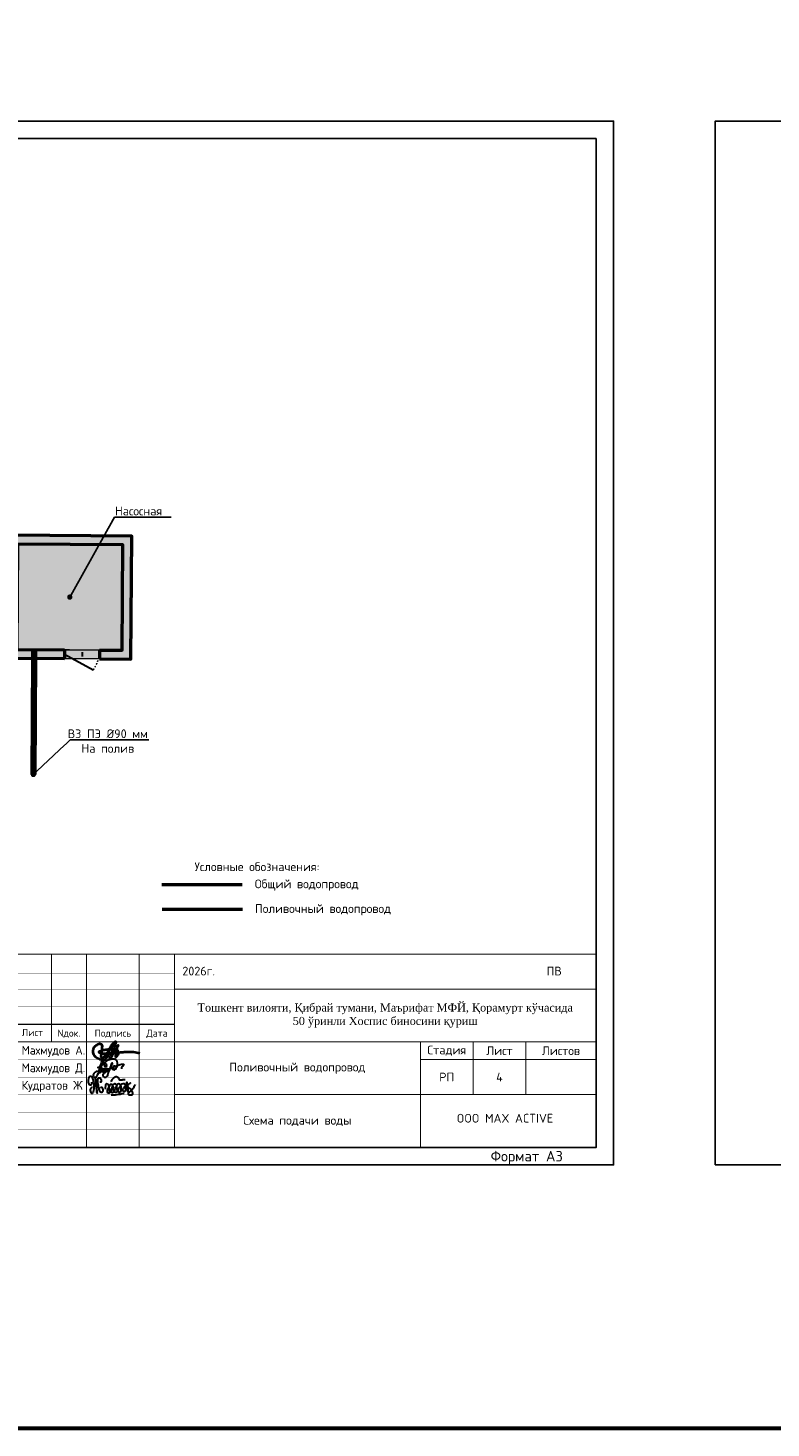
# Model space of a CAD drawing. Header units: millimetres. Extents: x -76021 to 1074922, y 19208 to 400534.
# Tile 101 of 109: x 816798 to 837940, y 19208 to 59041. Entities that reach past the tile are written whole.
import ezdxf
from ezdxf import colors
from ezdxf.entities.mleader import LeaderData, LeaderLine
from ezdxf.enums import TextEntityAlignment as Align
from ezdxf.math import Vec2, Vec3

# ---------------------------------------------------------------- set-up
doc = ezdxf.new("R2010")
doc.units = ezdxf.units.MM
doc.linetypes.add('ACAD_ISO03W100', pattern=[30, 12, -18])
doc.layers.get('Defpoints').update_dxf_attribs({"color": 4, "lineweight": 30})
doc.layers.add('В0', color=154, linetype='Общий водопровод', lineweight=50)
doc.layers.add('В3', color=5, linetype='производственный водопровод', lineweight=50)
doc.styles.add('GOST', font='isocpeur.ttf')
doc.styles.get("Standard").update_dxf_attribs({"font": 'arial.ttf'})
doc.linetypes.add('Общий водопровод', pattern='A,5,-0.5,["В0",Standard,S=0.7,R=0,X=0,Y=-0.35],-1.5', length=7)
doc.linetypes.add('производственный водопровод', pattern='A,5,-0.5,["В3",Standard,S=0.7,R=0,X=0,Y=-0.35],-2', length=7.5)

# ---------------------------------------------------------------- blocks, each defined once
blk = doc.blocks.new('Д-1')
at = {"lineweight": 30, "transparency": 33554687}
blk.add_lwpolyline([(0, 0), (-443, -820)], dxfattribs=at)
at = {"linetype": 'ACAD_ISO03W100', "ltscale": 3, "transparency": 33554687}
blk.add_arc((236, 217), 1240, 236.7811, 259.0382, dxfattribs=at)
at = {"layer": 'Defpoints', "transparency": 33554687}
blk.add_line((60, -500), (-60, -500), dxfattribs=at)
blk = doc.blocks.new('Насосная')
at = {"true_color": 0x105689}
h = blk.add_hatch(color=146, dxfattribs=at)
h.dxf.hatch_style = 1
h.paths.add_polyline_path([(640, 3250), (-250, 3250), (-250, -250), (3250, -250), (3250, 3250), (1640, 3250), (1640, 3000), (3000, 3000), (3000, 0), (0, 0), (0, 3000), (640, 3000)])
at = {"true_color": 0xffffff}
h = blk.add_hatch(color=7, dxfattribs=at)
h.dxf.hatch_style = 1
h.paths.add_polyline_path([(1409, 3250), (671, 3250, 0.025994), (640, 3125), (640, 3000), (1640, 3000), (1640, 3125)])
h.paths.add_polyline_path([(1640, 3250), (1409, 3250), (1640, 3125)], flags=17)
h.paths.add_polyline_path([(671, 3250), (640, 3250), (640, 3125, -0.025994)])
at = {"true_color": 0x991b1e}
h = blk.add_hatch(color=244, dxfattribs=at)
h.dxf.hatch_style = 1
h.paths.add_polyline_path([(3000, 3000), (0, 3000), (0, 0), (3000, 0)])
at = {"lineweight": 50, "ltscale": 10000}
for p, q in [((640, 3000), (640, 3250)), ((1640, 3000), (1640, 3250))]:
    blk.add_line(p, q, dxfattribs=at)
at = {"lineweight": 50, "ltscale": 250}
for points in [[(640, 3250), (-250, 3250), (-250, -250), (3250, -250), (3250, 3250), (1640, 3250)], [(640, 3000), (0, 3000), (0, 0), (3000, 0), (3000, 3000), (1640, 3000)]]:
    blk.add_lwpolyline(points, dxfattribs=at)
for points in [[(1640, 3250), (640, 3250), (640, 3000), (1640, 3000)], [(0, 3000), (3000, 3000), (3000, 0), (0, 0)]]:
    blk.add_lwpolyline(points, close=True)
at = {"rotation": 270}
blk.add_blockref('Д-1', (1640, 3125), dxfattribs=at)
blk = doc.blocks.new('_Dot')
at = {"color": 0, "linetype": 'ByBlock', "lineweight": -2}
blk.add_line((-0.5, 0), (-1, 0), dxfattribs=at)
at = {"color": 0, "linetype": 'ByBlock', "const_width": 0.5}
blk.add_lwpolyline([(-0.25, 0, 1), (0.25, 0, 1)], format="xyb", close=True, dxfattribs=at)
blk = doc.blocks.new('A$C77aec0c1')
at = {"color": 184, "lineweight": 30}
for points in [[(-78.4, 25.2), (-78.4, 19.8), (-80.1, 15.4), (-82.7, 15.2), (-85.9, 18.3), (-87.6, 24.6), (-87.6, 33.5), (-85.8, 41.5), (-83.2, 44.9), (-79.5, 45.3), (-74.8, 37.3), (-71.4, 24), (-70.3, 12.8), (-70.6, 1.9), (-72.5, -8.2), (-74.5, -11.9), (-76.7, -12.4), (-79.3, -9.8), (-81.1, -2.5), (-80.5, 2.8), (-78.6, 6.3), (-76.3, 8.1), (-74.2, 8.6)], [(-70.3, 8.8), (-64.2, 15.4), (-63.4, 26), (-64.7, 36.5), (-65.8, 41.1), (-66, 40.4), (-65.4, 38.6), (-63.9, 30.6), (-63.4, 26), (-62.4, 17.4), (-61.3, 7.7), (-60.5, -1.3), (-59.7, -9.1), (-59.2, -11.6), (-59.5, -10.3), (-59.8, -8.8), (-61, 4.4), (-61.6, 9.7), (-62.2, 15.2), (-62.4, 16.8), (-60.5, 15), (-58.2, 15.7), (-56.6, 21.2), (-56.7, 31.2), (-55.8, 37.1), (-53.2, 40), (-50, 39.7), (-45.9, 34.7), (-45.4, 29.7), (-46.3, 25.7), (-48.8, 25), (-50.3, 25.3)], [(-56.6, 20.3), (-55.7, 12.4), (-53.4, 2), (-50.9, -4.5), (-47.7, -7.4), (-43.4, -8.2), (-40.2, -6.5), (-38.7, -1.4), (-39.6, 2.9), (-41.5, 6), (-44.2, 7.7), (-47, 7.2), (-47.6, 5.7)], [(-30.4, 1), (-29.8, 17.4), (-28.4, 20.1), (-25.6, 19.9), (-20.5, 13.6), (-18.9, 4.6), (-17.5, -7.1), (-18.5, -11.1), (-21.9, -11.5), (-24, -7.9), (-23.3, -0.6), (-20.4, 7.3), (-17, 14), (-13.9, 18.7), (-9.6, 18.3), (-6.3, 10.9), (-5, -2.4), (-5, -8.8), (-9, -10.1), (-12.3, -6.5), (-11.2, 0.2), (-8.3, 6.3), (-6.9, 12.8), (-4.7, 17.9), (-0.2, 20.5), (4.2, 17.9), (6, 9.7), (7.1, 1), (7.6, -6.8), (4.7, -8.8), (0.1, -8.1), (-0.1, -1.4), (3.2, 6.9), (7.8, 15.8), (10.6, 19.9), (16, 19.6), (19.3, 13.2), (20.4, 0.9), (19.5, -6.1), (16.8, -9.2), (13.6, -8.5), (11.7, -1), (15.1, 6.9), (19.9, 14.2), (24.4, 19.9), (31, 21.1), (35, 14.6), (36.2, 0.9), (34.1, -5.6), (29.3, -6.4), (26.9, -3.5), (30.5, 6.3), (35.4, 12.4), (39.7, 19.3), (40.4, 25.2), (40.7, 24.3), (43.9, -4.9), (43.8, -3.9), (42.9, 9.7), (43.1, 12.5), (45.5, 16.5), (50.4, 21.1), (52.2, 22.2), (51.2, 21.8)], [(-10.4, 26.1), (-11.3, 30.7), (-5.9, 37.4), (1.2, 43.5), (6.2, 44.3), (10.3, 42.2), (12.4, 38), (15, 34.5), (18.4, 33), (24.9, 33.5), (29.4, 34.6), (33.6, 34.4), (35.1, 34)], [(42.9, 10.8), (45.1, 7.7), (48.3, 5.7), (51.7, 3.7), (54.9, -0.4), (57.8, -5.8), (58.9, -10.7), (58.5, -15.5), (56.8, -17.9), (52, -18.5), (48.4, -18.1), (46.1, -15.6), (45.8, -12.6), (48.1, -9.4), (51.1, -6.3), (54.5, -2.6), (57.9, 1), (62.2, 6.3), (66.5, 12.8), (69.8, 17.8)], [(-11.8, -17.3), (-2.7, -17.5), (7.9, -15.9), (17.6, -14.8), (25.1, -13.1), (30.9, -13.1)]]:
    blk.add_spline(points, degree=3, dxfattribs=at)
blk = doc.blocks.new('A$C919267a4')
at = {"color": 184, "lineweight": 30}
for points in [[(-21.3, -6.1), (-26.6, -9.2), (-30, -12.6), (-31.7, -15.6), (-31.7, -17.4), (-30.8, -19.7), (-28.5, -22.1), (-26.4, -22.8), (-24.1, -22.1), (-22.8, -19.9), (-19.7, -13.8), (-13.8, 4.3), (-12.2, 9.7), (-8.9, 21.2), (-7.7, 23.3), (-6.4, 23.3), (-5.9, 20.4), (-14, 7.1), (-17.1, 3.7), (-18.8, 2.2), (-19.6, 2.2), (-19.6, 3.6), (-18.9, 3.6)], [(-14.8, -1.9), (-15, -1.4), (-15.4, -1.7), (-17.2, -7.9), (-16.8, -9.1), (-16.1, -9.5), (-13.5, -8.6), (-8.6, -0.6), (-8.6, 0.1), (-9.3, 0.3), (-9.8, -0.4), (-11.7, -5), (-11.7, -6.7), (-10, -8.1), (-5.8, -5), (-3.6, -1.3), (-3.6, 0), (-4, 0.5), (-4.7, -0.3), (-6.8, -4.2), (-6.8, -5.9), (-5.1, -5.9), (-2, -4.1), (0.1, -0.2), (0.1, 0), (-0.4, -1), (-1.5, -4.2), (2.8, -1.7), (3.5, 0), (3.4, 0), (3, -1.5), (3, -3.7), (11.1, 1.3), (13.9, 4.6), (16.5, 11), (17.2, 13.2), (16.1, 13.9), (14.7, 12.8), (12.1, 5.4), (8.5, -4.7), (4.2, -16.8), (1.8, -21), (-1.5, -22.6), (-6.9, -17.1), (-5.8, -13.2), (5.3, -6.4)], [(0.5, 7.1), (-0.3, 5.9), (0, 4.7), (2.3, 7.9), (-0.4, 13.3), (-10.2, 8.1), (-13.5, -1.1), (-14, -3.1), (-9.4, -6.1), (-3, -4.9), (17.5, 3.9), (36.4, 10.4), (43.8, 11.6), (45.2, 11.6), (41, 4.4), (39.6, 1.8), (39.6, -0.3)], [(17.9, 0.1), (19.5, 1.2), (19.5, -2.1), (22.2, -2.8), (26.1, 1), (28.7, 4.6), (25.6, 22), (16.9, 24), (8.4, 22.4), (-1.3, 15.8), (-3.7, 9.3), (-2.3, 4.9)], [(21.3, 8.5), (16.2, -4.1)]]:
    blk.add_spline(points, degree=3, dxfattribs=at)
blk = doc.blocks.new('A$Cd6f3408b')
at = {"color": 184, "lineweight": 40}
blk.add_spline([(616, 1465), (-947, -417), (-1252, -652), (-1377, -542), (-1370, -167), (-1260, 887), (-1268, 1192), (-1502, 1340), (-2010, 1192), (-2432, 864), (-2581, 457), (-2487, -160), (-2081, -581), (-1401, -855), (-979, -910), (-832, -860), (-636, -625), (-174, 654), (-43, 953), (324, 1461), (624, 1721), (355, 828), (-49, -105), (-207, -514), (-231, -808), (185, -251), (607, 468), (822, 863), (987, 1193), (892, 951), (736, 416), (641, 15), (607, -367), (663, -542), (819, -380), (1064, -55), (1091, 186), (911, 407), (586, 553), (127, 566), (-409, 538), (-1030, 443), (-1618, 290), (-1743, 217), (-1505, 24), (-1171, -9), (1352, 162), (2050, 232), (3192, 214), (4089, 40)], degree=3, dxfattribs=at)
blk = doc.blocks.new('Штамп ВК')
at = {"ltscale": 10}
for points, const_width in [([(0, 5500), (-18500, 5500)], 30), ([(-17500, 3000), (-17500, 5500)], 30), ([(-16500, 5500), (-16500, 0)], 30), ([(-18500, 4957), (-12000, 4957)], 10), ([(-12000, 4500), (-18500, 4500)], 10), ([(0, 4500), (-12000, 4500)], 30), ([(-18500, 4000), (-12000, 4000)], 10), ([(-18500, 3500), (-12000, 3500)], 30), ([(0, 3000), (-18500, 3000)], 30), ([(-18500, 2500), (-12000, 2500)], 10), ([(-18500, 2000), (-12000, 2000)], 10), ([(-12000, 1500), (-18500, 1500)], 10), ([(0, 1500), (-12000, 1500)], 30), ([(-18500, 1000), (-12000, 1000)], 10), ([(-18500, 500), (-12000, 500)], 10)]:
    blk.add_lwpolyline(points, dxfattribs=dict(at, const_width=const_width))
at = {"ltscale": 2, "const_width": 30}
for points in [[(-18500, 0), (-18500, 5500)], [(-15500, 3000), (-15500, 5500)], [(-14500, 5500), (-14500, 0)], [(-13000, 5500), (-13000, 0)], [(-12000, 5500), (-12000, 0)], [(0, 5500), (0, 0)], [(-5000, 3000), (-5000, 0)], [(-3500, 1500), (-3500, 3000)], [(-2000, 1500), (-2000, 3000)], [(0, 2500), (-5000, 2500)], [(0, 0), (-18500, 0)]]:
    blk.add_lwpolyline(points, dxfattribs=at)
at = {"const_width": 30}
blk.add_lwpolyline([(-5000, 1500), (0, 1500), (0, 0), (-5000, 0)], close=True, dxfattribs=at)
blk.add_lwpolyline([(-5000, 1500), (0, 1500), (0, 0), (-5000, 0)], close=True, dxfattribs=at)
at = {"color": 0, "linetype": 'ByBlock', "lineweight": 25, "const_width": 30}
blk.add_lwpolyline([(-5000, 1500), (0, 1500), (0, 0), (-5000, 0)], close=True, dxfattribs=at)
blk.add_lwpolyline([(-5000, 1500), (0, 1500), (0, 0), (-5000, 0)], close=True, dxfattribs=at)
blk.add_lwpolyline([(-5000, 1500), (0, 1500), (0, 0), (-5000, 0)], close=True, dxfattribs=at)
blk.add_lwpolyline([(-5000, 1500), (0, 1500), (0, 0), (-5000, 0)], close=True, dxfattribs=at)
at = {"lineweight": 30, "xscale": 0.199999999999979, "yscale": 0.199999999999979, "zscale": 0.199999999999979}
blk.add_blockref('A$Cd6f3408b', (-13801, 2672), dxfattribs=at)
for name, p, xscale, yscale, zscale in [('A$C919267a4', (-13952, 2239), 11.2400638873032, 11.2400638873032, 11.2400638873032), ('A$C77aec0c1', (-13695, 1640), 8.492898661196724, 8.492898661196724, 8.492898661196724)]:
    blk.add_blockref(name, p, dxfattribs=dict(xscale=xscale, yscale=yscale, zscale=zscale))
at = {"style": 'GOST'}
for s, height, p in [('2026г.', 250, (-11774, 4890)), ('ПВ', 250, (-1408, 4890)), ('Изм.', 200, (-18301, 3175)), ('Кол.уч', 200, (-17423, 3175)), ('Лист', 200, (-16343, 3167)), ('Г И П', 250, (-18347, 2639))]:
    blk.add_text(s, height=height, dxfattribs=at).set_placement(p)
for s, p in [('Nдок.', (-15000, 3250)), ('Подпись', (-13750, 3250)), ('Дата', (-12494, 3250))]:
    blk.add_text(s, height=200, rotation=360, dxfattribs=at).set_placement(p, align=Align.MIDDLE_CENTER)
for s, width, p in [('Махмудов А.', 0.944324, (-16347, 2639)), ('Разработал', 0.743158, (-18347, 2139)), ('Махмудов Д.', 0.944324, (-16347, 2139)), ('Норм. контр', 0.944324, (-18347, 1639)), ('Кудратов Ж', 0.944324, (-16347, 1639))]:
    blk.add_text(s, height=250, dxfattribs=dict(at, width=width)).set_placement(p)
at = {"ltscale": 100, "transparency": 33554687, "insert": (-6000, 3750), "char_height": 250, "width": 10801.02, "attachment_point": 5, "style": 'GOST'}
blk.add_mtext('\\pt2727.25;{\\fTimes New Roman|b0|i0|c204|p18;\\H0.91667x;Тошкент вилояти\\fTimes New Roman|b0|i0|c0|p18;, \\fTimes New Roman|b0|i0|c204|p18;Қибрай тумани\\fTimes New Roman|b0|i0|c0|p18;, \\fTimes New Roman|b0|i0|c204|p18;Маърифат МФЙ\\fTimes New Roman|b0|i0|c0|p18;, \\fTimes New Roman|b0|i0|c204|p18;Қорамурт кўчасида \\fTimes New Roman|b0|i0|c0|p18;50 \\fTimes New Roman|b0|i0|c204|p18;ўринли Хоспис биносини қуриш}', dxfattribs=at)
at = {"char_height": 250, "attachment_point": 5, "style": 'GOST'}
for s, insert, width in [('Стадия', (-4250, 2750), 1500), ('Лист', (-2750, 2750), 1500), ('Листов', (-1000, 2750), 2000), ('РП', (-4250, 2000), 1500), ('OOO MAX ACTIVE', (-2593, 828), 3902.82)]:
    blk.add_mtext(s, dxfattribs=dict(at, insert=insert, width=width))

msp = doc.modelspace()

# ---------------------------------------------------------------- linework, layer by layer
at = {"color": 3, "lineweight": 60, "ltscale": 1250}
msp.add_lwpolyline([(-76021.28, 19208.49), (1074921.53, 19208.49), (1074921.53, 337864.85), (-76021.28, 337864.85)], close=True, dxfattribs=at)
at = {"ltscale": 5}
msp.add_lwpolyline([(836354.72, 26693.166), (935354.72, 26693.166), (935354.72, 56393.166), (836354.72, 56393.166)], close=True, dxfattribs=at)
at = {"layer": 'В0', "ltscale": 250}
msp.add_line((820610.156, 34670.772), (822893.436, 34670.772), dxfattribs=at)
at = {"layer": 'В3', "ltscale": 250}
msp.add_line((820614.868, 33968.208), (822898.148, 33968.208), dxfattribs=at)
at = {"layer": 'В3', "color": 1, "lineweight": 90, "ltscale": 300}
msp.add_lwpolyline([(816950.919, 37801.349), (816974.588, 41105.967), (816976.378, 41355.96)], dxfattribs=at)

# ---------------------------------------------------------------- block references
at = {"rotation": 179.5896344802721}
msp.add_blockref('Насосная', (819497.8, 44337.978), dxfattribs=at)
msp.add_blockref('Штамп ВК', (832962.69, 27193.166))

# ---------------------------------------------------------------- texts
at = {"color": 0, "linetype": 'ByBlock', "lineweight": 30, "style": 'GOST'}
msp.add_text('Условные обозначения:', height=250, dxfattribs=at).set_placement((825093.344, 35051.582), align=Align.RIGHT)
for s, p in [('Общий водопровод', (823251.394, 34564.206)), ('Поливочный водопровод', (823256.106, 33861.642))]:
    msp.add_text(s, height=250, dxfattribs=at).set_placement(p)
at = {"ltscale": 5, "style": 'GOST'}
msp.add_text('Формат A3', height=300, dxfattribs=at).set_placement((829962.69, 26793.166))
at = {"char_height": 250, "attachment_point": 5, "style": 'GOST'}
for s, insert, width in [('Поливочный водопровод', (824462.69, 29443.166), 7000), ('4', (830212.69, 29193.166), 1500), ('Схема подачи воды', (824462.69, 27943.166), 7000)]:
    msp.add_mtext(s, dxfattribs=dict(at, insert=insert, width=width))

# ---------------------------------------------------------------- next in the draw order: leaders
at = {"ltscale": 250}
ml = msp.add_multileader_mtext('Standard', dxfattribs=at)
ml.set_content('Насосная', color=256, style='GOST')
ml.set_leader_properties()
ml.set_arrow_properties(name='DOT')
ml.build(insert=Vec2(0, 0))
ml.multileader.update_dxf_attribs({"text_left_attachment_type": 6, "text_right_attachment_type": 6, "dogleg_length": 0.001, "arrow_head_size": 150, "scale": 100})
ctx = ml.context
ctx.base_point, ctx.scale, ctx.char_height, ctx.arrow_head_size, ctx.landing_gap_size, ctx.plane_origin = Vec3(819255.83, 45122.556), 100, 250, 150, 0, Vec3(815284.413, 38228.749)
ctx.left_attachment, ctx.right_attachment, ctx.text_align_type = 6, 6, 1
notes = []
notes.append((ctx, [(0, (1, 1, 0), (819255.73, 45122.556), (1, 0), 0.1, [(0, [(817987.096, 42848.76)], 0, [])])]))
ctx.mtext.insert, ctx.mtext.alignment, ctx.mtext.flow_direction = Vec3(819943.33, 45422.556), 2, 5
ctx.mtext.has_bg_fill, ctx.mtext.bg_color, ctx.mtext.bg_scale_factor, ctx.mtext.bg_transparency, ctx.mtext.use_window_bg_color = 1, -1027028792, 1.5, 0, 1
ml = msp.add_multileader_mtext('Standard', dxfattribs=at)
ml.set_content('В3 ПЭ %%C90 мм\\PНа полив ', color=256, style='GOST')
ml.set_leader_properties()
ml.set_arrow_properties(name='DOT')
ml.build(insert=Vec2(0, 0))
ml.multileader.update_dxf_attribs({"text_left_attachment_type": 6, "text_right_attachment_type": 6, "dogleg_length": 0.001, "arrow_head_size": 150, "scale": 100})
ctx = ml.context
ctx.base_point, ctx.scale, ctx.char_height, ctx.arrow_head_size, ctx.landing_gap_size, ctx.plane_origin = Vec3(817992.95, 38785.725), 100, 250, 150, 0, Vec3(812925.122, 31436.429)
ctx.left_attachment, ctx.right_attachment, ctx.text_align_type = 6, 6, 1
notes.append((ctx, [(0, (1, 1, 0), (817992.85, 38785.725), (1, 0), 0.1, [(0, [(816950.919, 37801.349)], 0, [])])]))
ctx.mtext.insert, ctx.mtext.alignment, ctx.mtext.flow_direction = Vec3(819067.95, 39085.725), 2, 5
ctx.mtext.has_bg_fill, ctx.mtext.bg_color, ctx.mtext.bg_scale_factor, ctx.mtext.bg_transparency, ctx.mtext.use_window_bg_color = 1, -1027028792, 1.5, 0, 1
for ctx, leaders in notes:
    for number, flags, end, landing, length, lines in leaders:
        leader = LeaderData()
        leader.index, (leader.has_last_leader_line, leader.has_dogleg_vector, leader.attachment_direction) = number, flags
        leader.last_leader_point, leader.dogleg_vector, leader.dogleg_length = Vec3(end), Vec3(landing), length
        for number, points, colour, breaks in lines:
            line = LeaderLine()
            line.index, line.vertices, line.color, line.breaks = number, Vec3.list(points), colors.encode_raw_color(colour), breaks
            leader.lines.append(line)
        ctx.leaders.append(leader)

# ---------------------------------------------------------------- next in the draw order: linework, layer by layer
at = {"ltscale": 5}
for points in [[(791462.69, 26693.166), (833462.69, 26693.166), (833462.69, 56393.166), (791462.69, 56393.166)], [(793462.69, 27193.166), (832962.69, 27193.166), (832962.69, 55893.166), (793462.69, 55893.166)]]:
    msp.add_lwpolyline(points, close=True, dxfattribs=at)

doc.saveas('drawing.dxf')
